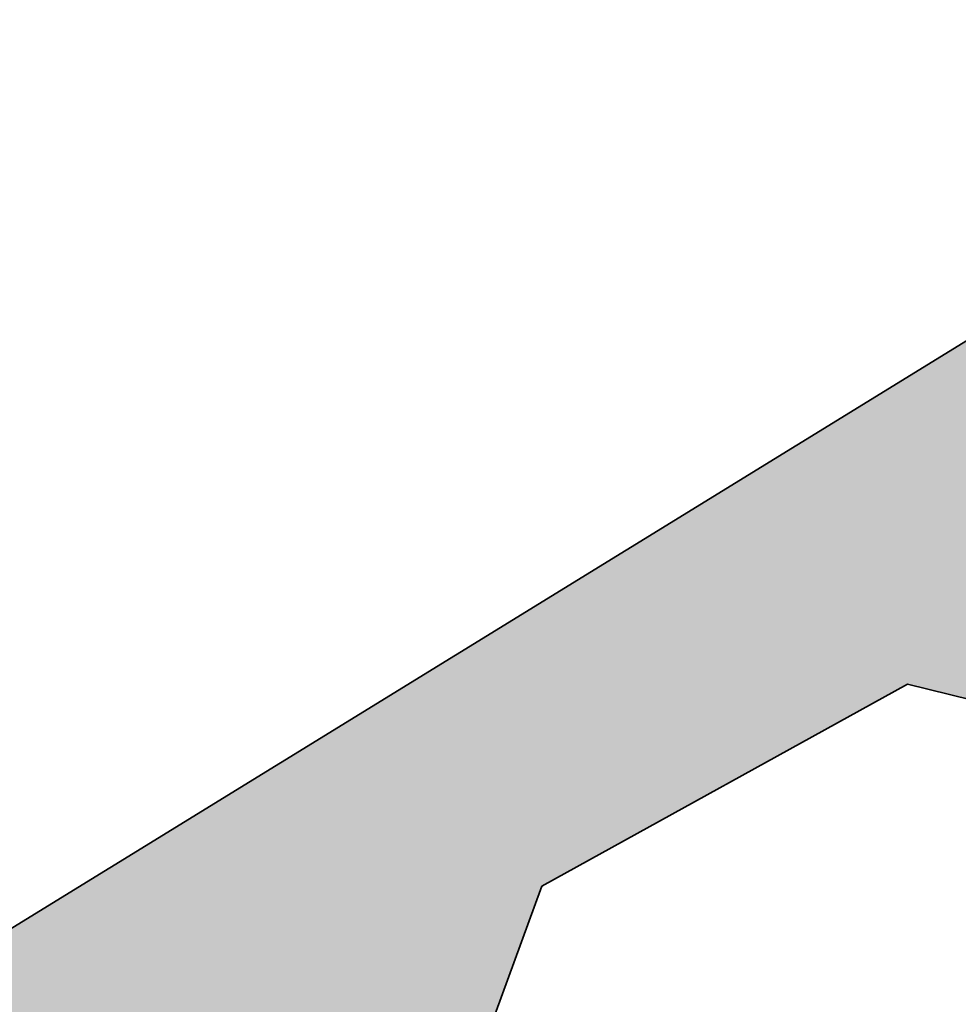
# Model space of a CAD drawing. Header units: metres. Extents: x 199937 to 201628, y 374508 to 375260.
# Tile 94 of 183: x 201278 to 201292, y 374857 to 374871. Entities that reach past the tile are written whole.
import ezdxf

# ---------------------------------------------------------------- set-up
doc = ezdxf.new("R2010")
doc.units = ezdxf.units.M
doc.layers.add('N-WE-GR-BEPLANTING_CULTUUR-A', color=92, linetype='Continuous', lineweight=0)
doc.layers.add('N-WE-GR-GROENSTROOK-G', color=90, linetype='Continuous', lineweight=35)

msp = doc.modelspace()

# ---------------------------------------------------------------- hatches: boundary and pattern name
at = {"layer": 'N-WE-GR-BEPLANTING_CULTUUR-A'}
h = msp.add_hatch(dxfattribs=at)
h.set_pattern_fill('AGR-BEPLANTING_SOORT_01-SO', color=256, scale=0.2, pattern_type=2)
h.set_pattern_definition([(60, (0, 0), (-0.11547008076, 0.199999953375), [0.0577352, -0.1732052]), (120, (0, 0), (-0.23094008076, -4.6625e-08), [0.0577352, -0.1732052]), (270, (0, 0), (0.11547, -0.2), [0.05, -0.35])])
edge = h.paths.add_edge_path()
edge.add_line((201298.693, 374869.382), (201298.978, 374870.567))
edge.add_line((201298.978, 374870.567), (201274.902, 374855.749))
edge.add_line((201274.902, 374855.749), (201279.036, 374848.925))
edge.add_line((201279.036, 374848.925), (201283.294, 374851.705))
edge.add_line((201283.294, 374851.705), (201285.766, 374858.463))
edge.add_line((201285.766, 374858.463), (201290.872, 374861.285))
edge.add_line((201290.872, 374861.285), (201295.602, 374860.123))
edge.add_line((201295.602, 374860.123), (201297.021, 374857.377))
edge.add_line((201297.021, 374857.377), (201300.617, 374855.497))
edge.add_line((201300.617, 374855.497), (201301.257, 374855.887))
edge.add_arc((201298.183, 374860.923), 5.9, 301.4045, 366.3292)
edge.add_line((201304.047, 374861.573), (201303.146, 374861.79))
edge.add_line((201303.146, 374861.79), (201298.131, 374858.717))
edge.add_line((201298.131, 374858.717), (201293.533, 374866.22))
edge.add_line((201293.533, 374866.22), (201298.693, 374869.382))

# ---------------------------------------------------------------- linework, layer by layer
at = {"layer": 'N-WE-GR-GROENSTROOK-G'}
msp.add_lwpolyline([(201300.617, 374855.497), (201297.021, 374857.377), (201295.602, 374860.123), (201290.872, 374861.285), (201285.766, 374858.463), (201284.168, 374854.095), (201283.294, 374851.705), (201279.036, 374848.925), (201274.902, 374855.749), (201298.978, 374870.567), (201298.693, 374869.382), (201293.533, 374866.22), (201298.131, 374858.717), (201303.146, 374861.79), (201304.047, 374861.573, -0.291117), (201301.257, 374855.887)], format="xyb", close=True, dxfattribs=at)

doc.saveas('drawing.dxf')
